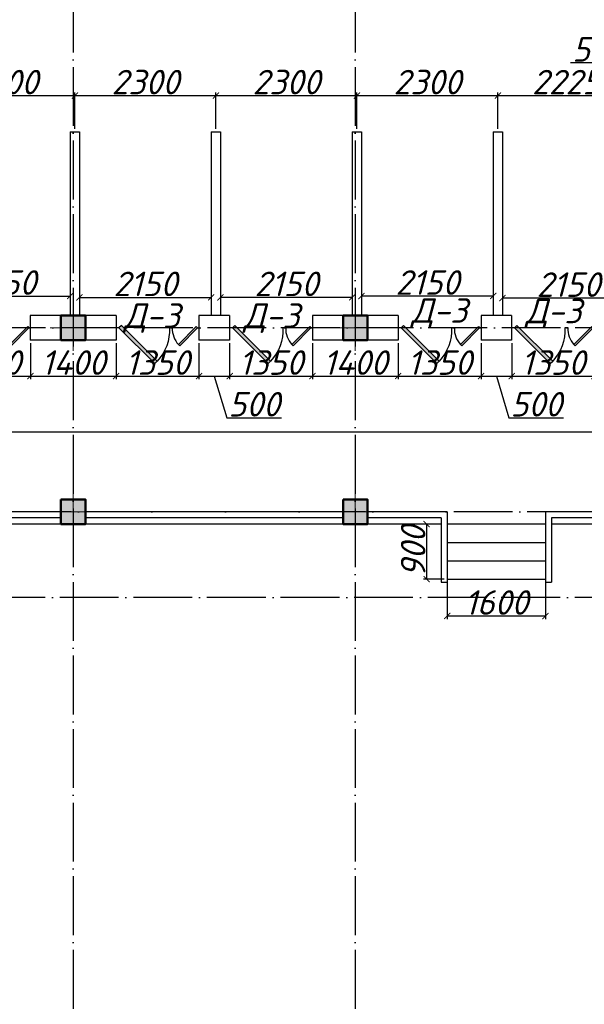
# Model space of a CAD drawing. Header units: millimetres. Extents: x 1112040 to 6903494, y -332921 to -150905.
# Tile 61 of 153: x 1554368 to 1563576, y -194557 to -178494. Entities that reach past the tile are written whole.
import ezdxf

# ---------------------------------------------------------------- set-up
doc = ezdxf.new("R2010")
doc.units = ezdxf.units.MM
doc.linetypes.add('ACAD_ISO04W100', pattern=[30, 24, -3, 0, -3])
doc.layers.add('kolonn', color=7, linetype='Continuous')
doc.layers.add('os', color=253, linetype='Continuous')
doc.styles.get("Standard").update_dxf_attribs({"font": 'isocpeui.ttf'})
doc.dimstyles.new('ISO-25', dxfattribs={"dimtxt": 400, "dimasz": 100, "dimexe": 50, "dimexo": 50, "dimgap": 20, "dimtad": 1, "dimdec": 0, "dimtxsty": 'Standard', "dimblk": 'ARCHTICK', "dimcen": 20, "dimclrd": 1, "dimclre": 1, "dimadec": 0, "dimazin": 0, "dimtfac": 1, "dimtdec": 0, "dimtmove": 0, "dimatfit": 3, "dimldrblk": 'ARCHTICK', "dimfxl": 1, "dimarcsym": 0})

# ---------------------------------------------------------------- blocks, each defined once
blk = doc.blocks.new('ghsdd')
at = {"ltscale": 50}
h = blk.add_hatch(color=256, dxfattribs=at)
h.paths.add_polyline_path([(0, 200), (-200, 200), (-200, 0), (0, 0)])
h.paths.add_polyline_path([(200, 0), (200, 200), (0, 200), (0, 0)])
h.paths.add_polyline_path([(0, 0), (-200, 0), (-200, -200), (0, -200)])
h.paths.add_polyline_path([(0, 0), (0, -200), (200, -200), (200, 0)])
at = {"lineweight": 0}
for p, q in [((0, -374), (0, 374)), ((-374, 0), (374, 0))]:
    blk.add_line(p, q, dxfattribs=at)
at = {"lineweight": 50, "ltscale": 50}
blk.add_lwpolyline([(200, 200), (200, -200), (-200, -200), (-200, 200), (200, 200)], dxfattribs=at)
blk = doc.blocks.new('jfgjhsdf')
blk.add_hatch(color=1).paths.add_polyline_path([(-593, 731), (-637, 687), (0, 50), (44, 94)])
at = {"color": 1}
for p, q in [((0, 1000), (0, 950)), ((0, 50), (0, 0))]:
    blk.add_line(p, q, dxfattribs=at)
blk.add_lwpolyline([(0, 50), (-637, 687), (-593, 731), (44, 94), (0, 50)], dxfattribs=at)
blk.add_arc((-33, 130), 821, 87.662, 132.9147, dxfattribs=at)
blk = doc.blocks.new('_ArchTick')
at = {"color": 0, "linetype": 'ByBlock', "const_width": 0.15}
blk.add_lwpolyline([(-0.5, -0.5), (0.5, 0.5)], dxfattribs=at)
blk = doc.blocks.new('*D2543')
at = {"color": 1, "lineweight": -2, "transparency": 16777216}
for p, q in [((1562242, -182939), (1562242, -183086)), ((1564392, -182939), (1564392, -183086)), ((1564392, -183036), (1562242, -183036))]:
    blk.add_line(p, q, dxfattribs=at)
at = {"color": 1, "lineweight": -2, "transparency": 16777216, "xscale": 100, "yscale": 100, "zscale": 100, "rotation": 180}
blk.add_blockref('_ArchTick', (1562242, -183036), dxfattribs=at)
at = {"color": 1, "lineweight": -2, "transparency": 16777216, "xscale": 100, "yscale": 100, "zscale": 100}
blk.add_blockref('_ArchTick', (1564392, -183036), dxfattribs=at)
at = {"color": 0, "transparency": 16777216, "insert": (1563317, -182816), "char_height": 400, "attachment_point": 5}
blk.add_mtext('2150', dxfattribs=at)
blk = doc.blocks.new('*D2544')
at = {"color": 1, "lineweight": -2, "transparency": 16777216}
for p, q in [((1559942, -182679), (1559942, -183052)), ((1562092, -182679), (1562092, -183052)), ((1562092, -183002), (1559942, -183002))]:
    blk.add_line(p, q, dxfattribs=at)
at = {"color": 1, "lineweight": -2, "transparency": 16777216, "xscale": 100, "yscale": 100, "zscale": 100, "rotation": 180}
blk.add_blockref('_ArchTick', (1559942, -183002), dxfattribs=at)
at = {"color": 1, "lineweight": -2, "transparency": 16777216, "xscale": 100, "yscale": 100, "zscale": 100}
blk.add_blockref('_ArchTick', (1562092, -183002), dxfattribs=at)
at = {"color": 0, "transparency": 16777216, "insert": (1561017, -182782), "char_height": 400, "attachment_point": 5}
blk.add_mtext('2150', dxfattribs=at)
blk = doc.blocks.new('*D2545')
at = {"color": 1, "lineweight": -2, "transparency": 16777216}
for p, q in [((1559792, -182736), (1559792, -183074)), ((1557642, -182905), (1557642, -183074)), ((1559792, -183024), (1557642, -183024))]:
    blk.add_line(p, q, dxfattribs=at)
at = {"color": 1, "lineweight": -2, "transparency": 16777216, "xscale": 100, "yscale": 100, "zscale": 100, "rotation": 180}
blk.add_blockref('_ArchTick', (1557642, -183024), dxfattribs=at)
at = {"color": 1, "lineweight": -2, "transparency": 16777216, "xscale": 100, "yscale": 100, "zscale": 100}
blk.add_blockref('_ArchTick', (1559792, -183024), dxfattribs=at)
at = {"color": 0, "transparency": 16777216, "insert": (1558717, -182804), "char_height": 400, "attachment_point": 5}
blk.add_mtext('2150', dxfattribs=at)
blk = doc.blocks.new('*D2445')
at = {"color": 1, "lineweight": -2, "transparency": 16777216}
for p, q in [((1553042, -182679), (1553042, -183052)), ((1555192, -182679), (1555192, -183052)), ((1553042, -183002), (1555192, -183002))]:
    blk.add_line(p, q, dxfattribs=at)
at = {"color": 1, "lineweight": -2, "transparency": 16777216, "xscale": 100, "yscale": 100, "zscale": 100, "rotation": 180}
blk.add_blockref('_ArchTick', (1553042, -183002), dxfattribs=at)
at = {"color": 1, "lineweight": -2, "transparency": 16777216, "xscale": 100, "yscale": 100, "zscale": 100}
blk.add_blockref('_ArchTick', (1555192, -183002), dxfattribs=at)
at = {"color": 0, "transparency": 16777216, "insert": (1554117, -182782), "char_height": 400, "attachment_point": 5}
blk.add_mtext('2150', dxfattribs=at)
blk = doc.blocks.new('*D2446')
at = {"color": 1, "lineweight": -2, "transparency": 16777216}
for p, q in [((1555342, -182736), (1555342, -183074)), ((1557492, -182905), (1557492, -183074)), ((1555342, -183024), (1557492, -183024))]:
    blk.add_line(p, q, dxfattribs=at)
at = {"color": 1, "lineweight": -2, "transparency": 16777216, "xscale": 100, "yscale": 100, "zscale": 100, "rotation": 180}
blk.add_blockref('_ArchTick', (1555342, -183024), dxfattribs=at)
at = {"color": 1, "lineweight": -2, "transparency": 16777216, "xscale": 100, "yscale": 100, "zscale": 100}
blk.add_blockref('_ArchTick', (1557492, -183024), dxfattribs=at)
at = {"color": 0, "transparency": 16777216, "insert": (1556417, -182804), "char_height": 400, "attachment_point": 5}
blk.add_mtext('2150', dxfattribs=at)
blk = doc.blocks.new('*D2702')
at = {"color": 1, "lineweight": -2, "transparency": 16777216}
for p, q in [((1561192, -186722), (1560955, -186722)), ((1561005, -186722), (1561005, -187622)), ((1561292, -187622), (1560955, -187622))]:
    blk.add_line(p, q, dxfattribs=at)
at = {"color": 1, "lineweight": -2, "transparency": 16777216, "xscale": 100, "yscale": 100, "zscale": 100}
for p, rotation in [((1561005, -186722), 90), ((1561005, -187622), 270)]:
    blk.add_blockref('_ArchTick', p, dxfattribs=dict(at, rotation=rotation))
at = {"color": 0, "transparency": 16777216, "insert": (1560785, -187172), "char_height": 400, "attachment_point": 5, "rotation": 90}
blk.add_mtext('900', dxfattribs=at)
blk = doc.blocks.new('*D2703')
at = {"color": 1, "lineweight": -2, "transparency": 16777216}
for p, q in [((1561342, -187672), (1561342, -188272)), ((1562942, -187672), (1562942, -188272)), ((1561342, -188222), (1562942, -188222))]:
    blk.add_line(p, q, dxfattribs=at)
at = {"color": 1, "lineweight": -2, "transparency": 16777216, "xscale": 100, "yscale": 100, "zscale": 100, "rotation": 180}
blk.add_blockref('_ArchTick', (1561342, -188222), dxfattribs=at)
at = {"color": 1, "lineweight": -2, "transparency": 16777216, "xscale": 100, "yscale": 100, "zscale": 100}
blk.add_blockref('_ArchTick', (1562942, -188222), dxfattribs=at)
at = {"color": 0, "transparency": 16777216, "insert": (1562142, -188002), "char_height": 400, "attachment_point": 5}
blk.add_mtext('1600', dxfattribs=at)
blk = doc.blocks.new('*D2705')
at = {"color": 1, "lineweight": -2, "transparency": 16777216}
for p, q in [((1565742, -184135), (1565742, -185272)), ((1536542, -184472), (1536542, -185272)), ((1565742, -185222), (1536542, -185222))]:
    blk.add_line(p, q, dxfattribs=at)
at = {"color": 1, "lineweight": -2, "transparency": 16777216, "xscale": 100, "yscale": 100, "zscale": 100, "rotation": 180}
blk.add_blockref('_ArchTick', (1536542, -185222), dxfattribs=at)
at = {"color": 1, "lineweight": -2, "transparency": 16777216, "xscale": 100, "yscale": 100, "zscale": 100}
blk.add_blockref('_ArchTick', (1565742, -185222), dxfattribs=at)
at = {"color": 0, "transparency": 16777216, "insert": (1551142, -185002), "char_height": 400, "attachment_point": 5}
blk.add_mtext('29200', dxfattribs=at)
blk = doc.blocks.new('*D2943')
at = {"color": 1, "lineweight": -2, "transparency": 16777216}
for p, q in [((1553192, -183772), (1553192, -184358)), ((1554542, -183772), (1554542, -184358)), ((1553192, -184308), (1554542, -184308))]:
    blk.add_line(p, q, dxfattribs=at)
at = {"color": 1, "lineweight": -2, "transparency": 16777216, "xscale": 100, "yscale": 100, "zscale": 100, "rotation": 180}
blk.add_blockref('_ArchTick', (1553192, -184308), dxfattribs=at)
at = {"color": 1, "lineweight": -2, "transparency": 16777216, "xscale": 100, "yscale": 100, "zscale": 100}
blk.add_blockref('_ArchTick', (1554542, -184308), dxfattribs=at)
at = {"color": 0, "transparency": 16777216, "insert": (1553867, -184088), "char_height": 400, "attachment_point": 5}
blk.add_mtext('1350', dxfattribs=at)
blk = doc.blocks.new('*D2944')
at = {"color": 1, "lineweight": -2, "transparency": 16777216}
for p, q in [((1554542, -183772), (1554542, -184358)), ((1555942, -183772), (1555942, -184358)), ((1554542, -184308), (1555942, -184308))]:
    blk.add_line(p, q, dxfattribs=at)
at = {"color": 1, "lineweight": -2, "transparency": 16777216, "xscale": 100, "yscale": 100, "zscale": 100, "rotation": 180}
blk.add_blockref('_ArchTick', (1554542, -184308), dxfattribs=at)
at = {"color": 1, "lineweight": -2, "transparency": 16777216, "xscale": 100, "yscale": 100, "zscale": 100}
blk.add_blockref('_ArchTick', (1555942, -184308), dxfattribs=at)
at = {"color": 0, "transparency": 16777216, "insert": (1555242, -184088), "char_height": 400, "attachment_point": 5}
blk.add_mtext('1400', dxfattribs=at)
blk = doc.blocks.new('*D2945')
at = {"color": 1, "lineweight": -2, "transparency": 16777216}
for p, q in [((1555942, -183772), (1555942, -184358)), ((1557292, -183772), (1557292, -184358)), ((1555942, -184308), (1557292, -184308))]:
    blk.add_line(p, q, dxfattribs=at)
at = {"color": 1, "lineweight": -2, "transparency": 16777216, "xscale": 100, "yscale": 100, "zscale": 100, "rotation": 180}
blk.add_blockref('_ArchTick', (1555942, -184308), dxfattribs=at)
at = {"color": 1, "lineweight": -2, "transparency": 16777216, "xscale": 100, "yscale": 100, "zscale": 100}
blk.add_blockref('_ArchTick', (1557292, -184308), dxfattribs=at)
at = {"color": 0, "transparency": 16777216, "insert": (1556617, -184088), "char_height": 400, "attachment_point": 5}
blk.add_mtext('1350', dxfattribs=at)
blk = doc.blocks.new('*D2946')
at = {"color": 1, "lineweight": -2, "transparency": 16777216}
for p, q in [((1557292, -183772), (1557292, -184358)), ((1557792, -183772), (1557792, -184358)), ((1557292, -184308), (1557792, -184308)), ((1557542, -184308), (1557746, -184988)), ((1557746, -184988), (1558636, -184988))]:
    blk.add_line(p, q, dxfattribs=at)
at = {"color": 1, "lineweight": -2, "transparency": 16777216, "xscale": 100, "yscale": 100, "zscale": 100, "rotation": 180}
blk.add_blockref('_ArchTick', (1557292, -184308), dxfattribs=at)
at = {"color": 1, "lineweight": -2, "transparency": 16777216, "xscale": 100, "yscale": 100, "zscale": 100}
blk.add_blockref('_ArchTick', (1557792, -184308), dxfattribs=at)
at = {"color": 0, "transparency": 16777216, "insert": (1558191, -184768), "char_height": 400, "attachment_point": 5}
blk.add_mtext('500', dxfattribs=at)
blk = doc.blocks.new('*D2947')
at = {"color": 1, "lineweight": -2, "transparency": 16777216}
for p, q in [((1557792, -183772), (1557792, -184358)), ((1559142, -183772), (1559142, -184358)), ((1557792, -184308), (1559142, -184308))]:
    blk.add_line(p, q, dxfattribs=at)
at = {"color": 1, "lineweight": -2, "transparency": 16777216, "xscale": 100, "yscale": 100, "zscale": 100, "rotation": 180}
blk.add_blockref('_ArchTick', (1557792, -184308), dxfattribs=at)
at = {"color": 1, "lineweight": -2, "transparency": 16777216, "xscale": 100, "yscale": 100, "zscale": 100}
blk.add_blockref('_ArchTick', (1559142, -184308), dxfattribs=at)
at = {"color": 0, "transparency": 16777216, "insert": (1558467, -184088), "char_height": 400, "attachment_point": 5}
blk.add_mtext('1350', dxfattribs=at)
blk = doc.blocks.new('*D2948')
at = {"color": 1, "lineweight": -2, "transparency": 16777216}
for p, q in [((1559142, -183772), (1559142, -184358)), ((1560542, -183772), (1560542, -184358)), ((1559142, -184308), (1560542, -184308))]:
    blk.add_line(p, q, dxfattribs=at)
at = {"color": 1, "lineweight": -2, "transparency": 16777216, "xscale": 100, "yscale": 100, "zscale": 100, "rotation": 180}
blk.add_blockref('_ArchTick', (1559142, -184308), dxfattribs=at)
at = {"color": 1, "lineweight": -2, "transparency": 16777216, "xscale": 100, "yscale": 100, "zscale": 100}
blk.add_blockref('_ArchTick', (1560542, -184308), dxfattribs=at)
at = {"color": 0, "transparency": 16777216, "insert": (1559842, -184088), "char_height": 400, "attachment_point": 5}
blk.add_mtext('1400', dxfattribs=at)
blk = doc.blocks.new('*D2949')
at = {"color": 1, "lineweight": -2, "transparency": 16777216}
for p, q in [((1560542, -183772), (1560542, -184358)), ((1561892, -183772), (1561892, -184358)), ((1560542, -184308), (1561892, -184308))]:
    blk.add_line(p, q, dxfattribs=at)
at = {"color": 1, "lineweight": -2, "transparency": 16777216, "xscale": 100, "yscale": 100, "zscale": 100, "rotation": 180}
blk.add_blockref('_ArchTick', (1560542, -184308), dxfattribs=at)
at = {"color": 1, "lineweight": -2, "transparency": 16777216, "xscale": 100, "yscale": 100, "zscale": 100}
blk.add_blockref('_ArchTick', (1561892, -184308), dxfattribs=at)
at = {"color": 0, "transparency": 16777216, "insert": (1561217, -184088), "char_height": 400, "attachment_point": 5}
blk.add_mtext('1350', dxfattribs=at)
blk = doc.blocks.new('*D2950')
at = {"color": 1, "lineweight": -2, "transparency": 16777216}
for p, q in [((1561892, -183772), (1561892, -184358)), ((1562392, -183772), (1562392, -184358)), ((1561892, -184308), (1562392, -184308)), ((1562142, -184308), (1562346, -184988)), ((1562346, -184988), (1563236, -184988))]:
    blk.add_line(p, q, dxfattribs=at)
at = {"color": 1, "lineweight": -2, "transparency": 16777216, "xscale": 100, "yscale": 100, "zscale": 100, "rotation": 180}
blk.add_blockref('_ArchTick', (1561892, -184308), dxfattribs=at)
at = {"color": 1, "lineweight": -2, "transparency": 16777216, "xscale": 100, "yscale": 100, "zscale": 100}
blk.add_blockref('_ArchTick', (1562392, -184308), dxfattribs=at)
at = {"color": 0, "transparency": 16777216, "insert": (1562791, -184768), "char_height": 400, "attachment_point": 5}
blk.add_mtext('500', dxfattribs=at)
blk = doc.blocks.new('*D2951')
at = {"color": 1, "lineweight": -2, "transparency": 16777216}
for p, q in [((1562392, -183772), (1562392, -184358)), ((1563742, -183772), (1563742, -184358)), ((1562392, -184308), (1563742, -184308))]:
    blk.add_line(p, q, dxfattribs=at)
at = {"color": 1, "lineweight": -2, "transparency": 16777216, "xscale": 100, "yscale": 100, "zscale": 100, "rotation": 180}
blk.add_blockref('_ArchTick', (1562392, -184308), dxfattribs=at)
at = {"color": 1, "lineweight": -2, "transparency": 16777216, "xscale": 100, "yscale": 100, "zscale": 100}
blk.add_blockref('_ArchTick', (1563742, -184308), dxfattribs=at)
at = {"color": 0, "transparency": 16777216, "insert": (1563067, -184088), "char_height": 400, "attachment_point": 5}
blk.add_mtext('1350', dxfattribs=at)
blk = doc.blocks.new('*D2963')
at = {"color": 1, "lineweight": -2, "transparency": 16777216}
for p, q in [((1552967, -180272), (1552967, -179682)), ((1552967, -179732), (1555267, -179732)), ((1555267, -180272), (1555267, -179682))]:
    blk.add_line(p, q, dxfattribs=at)
at = {"color": 1, "lineweight": -2, "transparency": 16777216, "xscale": 100, "yscale": 100, "zscale": 100, "rotation": 180}
blk.add_blockref('_ArchTick', (1552967, -179732), dxfattribs=at)
at = {"color": 1, "lineweight": -2, "transparency": 16777216, "xscale": 100, "yscale": 100, "zscale": 100}
blk.add_blockref('_ArchTick', (1555267, -179732), dxfattribs=at)
at = {"color": 0, "transparency": 16777216, "insert": (1554117, -179512), "char_height": 400, "attachment_point": 5}
blk.add_mtext('2300', dxfattribs=at)
blk = doc.blocks.new('*D2964')
at = {"color": 1, "lineweight": -2, "transparency": 16777216}
for p, q in [((1555267, -180272), (1555267, -179682)), ((1555267, -179732), (1557567, -179732)), ((1557567, -180272), (1557567, -179682))]:
    blk.add_line(p, q, dxfattribs=at)
at = {"color": 1, "lineweight": -2, "transparency": 16777216, "xscale": 100, "yscale": 100, "zscale": 100, "rotation": 180}
blk.add_blockref('_ArchTick', (1555267, -179732), dxfattribs=at)
at = {"color": 1, "lineweight": -2, "transparency": 16777216, "xscale": 100, "yscale": 100, "zscale": 100}
blk.add_blockref('_ArchTick', (1557567, -179732), dxfattribs=at)
at = {"color": 0, "transparency": 16777216, "insert": (1556417, -179512), "char_height": 400, "attachment_point": 5}
blk.add_mtext('2300', dxfattribs=at)
blk = doc.blocks.new('*D2965')
at = {"color": 1, "lineweight": -2, "transparency": 16777216}
for p, q in [((1557567, -180272), (1557567, -179682)), ((1557567, -179732), (1559867, -179732)), ((1559867, -180272), (1559867, -179682))]:
    blk.add_line(p, q, dxfattribs=at)
at = {"color": 1, "lineweight": -2, "transparency": 16777216, "xscale": 100, "yscale": 100, "zscale": 100, "rotation": 180}
blk.add_blockref('_ArchTick', (1557567, -179732), dxfattribs=at)
at = {"color": 1, "lineweight": -2, "transparency": 16777216, "xscale": 100, "yscale": 100, "zscale": 100}
blk.add_blockref('_ArchTick', (1559867, -179732), dxfattribs=at)
at = {"color": 0, "transparency": 16777216, "insert": (1558717, -179512), "char_height": 400, "attachment_point": 5}
blk.add_mtext('2300', dxfattribs=at)
blk = doc.blocks.new('*D2966')
at = {"color": 1, "lineweight": -2, "transparency": 16777216}
for p, q in [((1559867, -180272), (1559867, -179682)), ((1559867, -179732), (1562167, -179732)), ((1562167, -180272), (1562167, -179682))]:
    blk.add_line(p, q, dxfattribs=at)
at = {"color": 1, "lineweight": -2, "transparency": 16777216, "xscale": 100, "yscale": 100, "zscale": 100, "rotation": 180}
blk.add_blockref('_ArchTick', (1559867, -179732), dxfattribs=at)
at = {"color": 1, "lineweight": -2, "transparency": 16777216, "xscale": 100, "yscale": 100, "zscale": 100}
blk.add_blockref('_ArchTick', (1562167, -179732), dxfattribs=at)
at = {"color": 0, "transparency": 16777216, "insert": (1561017, -179512), "char_height": 400, "attachment_point": 5}
blk.add_mtext('2300', dxfattribs=at)
blk = doc.blocks.new('*D2967')
at = {"color": 1, "lineweight": -2, "transparency": 16777216}
for p, q in [((1562167, -180272), (1562167, -179682)), ((1562167, -179732), (1564392, -179732)), ((1564392, -180272), (1564392, -179682))]:
    blk.add_line(p, q, dxfattribs=at)
at = {"color": 1, "lineweight": -2, "transparency": 16777216, "xscale": 100, "yscale": 100, "zscale": 100, "rotation": 180}
blk.add_blockref('_ArchTick', (1562167, -179732), dxfattribs=at)
at = {"color": 1, "lineweight": -2, "transparency": 16777216, "xscale": 100, "yscale": 100, "zscale": 100}
blk.add_blockref('_ArchTick', (1564392, -179732), dxfattribs=at)
at = {"color": 0, "transparency": 16777216, "insert": (1563279, -179512), "char_height": 400, "attachment_point": 5}
blk.add_mtext('2225', dxfattribs=at)
blk = doc.blocks.new('*D2968')
at = {"color": 1, "lineweight": -2, "transparency": 16777216}
for p, q in [((1564243, -179199), (1563353, -179199)), ((1564642, -179732), (1564243, -179199)), ((1564392, -180272), (1564392, -179682)), ((1564392, -179732), (1564892, -179732)), ((1564892, -180272), (1564892, -179682))]:
    blk.add_line(p, q, dxfattribs=at)
at = {"color": 1, "lineweight": -2, "transparency": 16777216, "xscale": 100, "yscale": 100, "zscale": 100, "rotation": 180}
blk.add_blockref('_ArchTick', (1564392, -179732), dxfattribs=at)
at = {"color": 1, "lineweight": -2, "transparency": 16777216, "xscale": 100, "yscale": 100, "zscale": 100}
blk.add_blockref('_ArchTick', (1564892, -179732), dxfattribs=at)
at = {"color": 0, "transparency": 16777216, "insert": (1563798, -178979), "char_height": 400, "attachment_point": 5}
blk.add_mtext('500', dxfattribs=at)

msp = doc.modelspace()

# ---------------------------------------------------------------- linework, layer by layer
at = {"lineweight": 30}
for p, q in [((1555191.8, -180321.9), (1555191.8, -183321.9)), ((1555191.8, -180321.9), (1555341.8, -180321.9)), ((1555341.8, -180321.9), (1555341.8, -183321.9)), ((1557491.8, -180321.9), (1557641.8, -180321.9)), ((1557491.8, -180321.9), (1557491.8, -183321.9)), ((1557641.8, -180321.9), (1557641.8, -183321.9)), ((1559791.8, -180321.9), (1559791.8, -183321.9)), ((1559791.8, -180321.9), (1559941.8, -180321.9)), ((1559941.8, -180321.9), (1559941.8, -183321.9)), ((1562091.8, -180321.9), (1562241.8, -180321.9)), ((1562091.8, -180321.9), (1562091.8, -183321.9)), ((1562241.8, -180321.9), (1562241.8, -183321.9)), ((1555941.8, -183321.9), (1554541.8, -183321.9)), ((1554541.8, -183321.9), (1554541.8, -183721.9)), ((1555941.8, -183321.9), (1555941.8, -183721.9)), ((1557791.8, -183321.9), (1557291.8, -183321.9)), ((1557291.8, -183321.9), (1557291.8, -183721.9)), ((1557791.8, -183321.9), (1557791.8, -183721.9)), ((1560541.8, -183321.9), (1559141.8, -183321.9)), ((1559141.8, -183321.9), (1559141.8, -183721.9)), ((1560541.8, -183321.9), (1560541.8, -183721.9)), ((1562391.8, -183321.9), (1561891.8, -183321.9)), ((1561891.8, -183321.9), (1561891.8, -183721.9)), ((1562391.8, -183321.9), (1562391.8, -183721.9)), ((1555941.8, -183721.9), (1554541.8, -183721.9)), ((1557791.8, -183721.9), (1557291.8, -183721.9)), ((1560541.8, -183721.9), (1559141.8, -183721.9)), ((1562391.8, -183721.9), (1561891.8, -183721.9))]:
    msp.add_line(p, q, dxfattribs=at)
at = {"color": 1}
for p, q in [((1561241.8, -186621.9), (1561241.8, -187671.9)), ((1561341.8, -186521.9), (1561341.8, -187671.9)), ((1562941.8, -186521.9), (1562941.8, -187671.9)), ((1563041.8, -186621.9), (1563041.8, -187671.9)), ((1561241.8, -187671.9), (1561341.8, -187671.9)), ((1562941.8, -187671.9), (1563041.8, -187671.9))]:
    msp.add_line(p, q, dxfattribs=at)
for p, q in [((1561341.8, -187021.9), (1562941.8, -187021.9)), ((1561341.8, -187321.9), (1562941.8, -187321.9)), ((1561341.8, -187621.9), (1562941.8, -187621.9))]:
    msp.add_line(p, q)
at = {"lineweight": 30}
for points in [[(1555041.8, -186721.9), (1555441.8, -186721.9), (1555441.8, -186321.9), (1555041.8, -186321.9)], [(1559641.8, -186721.9), (1560041.8, -186721.9), (1560041.8, -186321.9), (1559641.8, -186321.9)]]:
    msp.add_lwpolyline(points, close=True, dxfattribs=at)
at = {"color": 1}
for points in [[(1555041.8, -186521.9), (1550841.8, -186521.9)], [(1555041.8, -186621.9), (1550841.8, -186621.9)], [(1559641.8, -186521.9), (1555441.8, -186521.9)], [(1559641.8, -186621.9), (1555441.8, -186621.9)], [(1561341.8, -186521.9), (1560041.8, -186521.9)], [(1561241.8, -186621.9), (1560041.8, -186621.9)], [(1564241.8, -186521.9), (1562941.8, -186521.9)], [(1564241.8, -186621.9), (1563041.8, -186621.9)]]:
    msp.add_lwpolyline(points, dxfattribs=at)
for points in [[(1561241.8, -186721.9), (1541641.8, -186721.9), (1541641.8, -191121.9), (1542341.8, -191121.9), (1542341.8, -196321.9), (1541641.8, -196321.9), (1541641.8, -203721.9)], [(1562941.8, -186721.9), (1561341.8, -186721.9)], [(1565741.8, -186721.9), (1563041.8, -186721.9)]]:
    msp.add_lwpolyline(points)
at = {"layer": 'os', "linetype": 'ACAD_ISO04W100', "ltscale": 40}
for p, q in [((1555241.8, -164865.7), (1555241.8, -226089.4)), ((1559841.8, -164865.7), (1559841.8, -226089.4)), ((1566790.3, -183521.9), (1484191.9, -183521.9)), ((1575607.2, -186521.9), (1484191.9, -186521.9)), ((1570383, -187921.9), (1484191.9, -187921.9))]:
    msp.add_line(p, q, dxfattribs=at)

# ---------------------------------------------------------------- block references
for p, xscale, yscale, zscale, rotation in [((1554541.8, -183521.9), 0.4575789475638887, 0.4575789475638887, 0.4575789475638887, 90), ((1555941.8, -183521.9), -0.9151578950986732, 0.9151578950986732, 0.9151578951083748, 270), ((1557291.8, -183521.9), 0.4575789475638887, 0.4575789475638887, 0.4575789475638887, 90), ((1557791.8, -183521.9), -0.9151578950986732, 0.9151578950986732, 0.9151578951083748, 270), ((1559141.8, -183521.9), 0.4575789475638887, 0.4575789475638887, 0.4575789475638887, 90), ((1560541.8, -183521.9), -0.9151578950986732, 0.9151578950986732, 0.9151578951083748, 270), ((1561891.8, -183521.9), 0.4575789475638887, 0.4575789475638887, 0.4575789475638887, 90), ((1562391.8, -183521.9), -0.9151578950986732, 0.9151578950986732, 0.9151578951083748, 270), ((1563741.8, -183521.9), 0.4575789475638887, 0.4575789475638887, 0.4575789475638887, 90)]:
    msp.add_blockref('jfgjhsdf', p, dxfattribs=dict(xscale=xscale, yscale=yscale, zscale=zscale, rotation=rotation))
at = {"layer": 'kolonn', "xscale": -1}
for p in [(1555241.8, -183521.9), (1559841.8, -183521.9), (1555241.8, -186521.9), (1559841.8, -186521.9)]:
    msp.add_blockref('ghsdd', p, dxfattribs=at)

# ---------------------------------------------------------------- texts
at = {"color": 1}
for p in [(1556068.5, -183521.9), (1558019, -183521.9), (1560755.1, -183438.7), (1562617.3, -183446.5)]:
    msp.add_text('Д-3', height=400, dxfattribs=at).set_placement(p)

# ---------------------------------------------------------------- dimensions: what is measured, and where the dimension line sits
dim = msp.add_linear_dim(base=(1564891.8, -179732.3), p1=(1564391.8, -180321.9), p2=(1564891.8, -180321.9), dimstyle='ISO-25', override={"dimtmove": 1})
dim.commit()
dim.dimension.update_dxf_attribs({"geometry": '*D2968', "text_midpoint": (1564222.6, -179199.1), "dimtype": 160})
for base, p1, p2, picture, middle in [((1555266.8, -179732.3), (1552966.8, -180321.9), (1555266.8, -180321.9), '*D2963', (1554116.8, -179512.3)), ((1557566.8, -179732.3), (1555266.8, -180321.9), (1557566.8, -180321.9), '*D2964', (1556416.8, -179512.3)), ((1559866.8, -179732.3), (1557566.8, -180321.9), (1559866.8, -180321.9), '*D2965', (1558716.8, -179512.3)), ((1562166.8, -179732.3), (1559866.8, -180321.9), (1562166.8, -180321.9), '*D2966', (1561016.8, -179512.3)), ((1564391.8, -179732.3), (1562166.8, -180321.9), (1564391.8, -180321.9), '*D2967', (1563279.3, -179512.3)), ((1554541.8, -184308.3), (1553191.8, -183721.9), (1554541.8, -183721.9), '*D2943', (1553866.8, -184088.3)), ((1555941.8, -184308.3), (1554541.8, -183721.9), (1555941.8, -183721.9), '*D2944', (1555241.8, -184088.3)), ((1557291.8, -184308.3), (1555941.8, -183721.9), (1557291.8, -183721.9), '*D2945', (1556616.8, -184088.3)), ((1557791.8, -184308.3), (1557291.8, -183721.9), (1557791.8, -183721.9), '*D2946', (1557765.8, -184768.3)), ((1559141.8, -184308.3), (1557791.8, -183721.9), (1559141.8, -183721.9), '*D2947', (1558466.8, -184088.3)), ((1560541.8, -184308.3), (1559141.8, -183721.9), (1560541.8, -183721.9), '*D2948', (1559841.8, -184088.3)), ((1561891.8, -184308.3), (1560541.8, -183721.9), (1561891.8, -183721.9), '*D2949', (1561216.8, -184088.3)), ((1562391.8, -184308.3), (1561891.8, -183721.9), (1562391.8, -183721.9), '*D2950', (1562365.8, -184768.3)), ((1563741.8, -184308.3), (1562391.8, -183721.9), (1563741.8, -183721.9), '*D2951', (1563066.8, -184088.3))]:
    dim = msp.add_linear_dim(base=base, p1=p1, p2=p2, dimstyle='ISO-25', override={"dimtmove": 1})
    dim.commit()
    dim.dimension.update_dxf_attribs({"geometry": picture, "text_midpoint": middle})
for base, p1, p2, angle, picture, middle in [((1555191.8, -183001.7), (1553041.8, -182629.3), (1555191.8, -182629.3), 180, '*D2445', (1554116.8, -182781.7)), ((1557491.8, -183024.3), (1555341.8, -182685.8), (1557491.8, -182855), 180, '*D2446', (1556416.8, -182804.3)), ((1561004.5, -187621.9), (1561241.8, -186721.9), (1561341.8, -187621.9), 90, '*D2702', (1560784.5, -187171.9))]:
    dim = msp.add_linear_dim(base=base, p1=p1, p2=p2, angle=angle, dimstyle='ISO-25')
    dim.commit()
    dim.dimension.update_dxf_attribs({"geometry": picture, "text_midpoint": middle})
for base, p1, p2, picture, middle in [((1557641.8, -183024.3), (1559791.8, -182685.8), (1557641.8, -182855), '*D2545', (1558716.8, -182804.3)), ((1559941.8, -183001.7), (1562091.8, -182629.3), (1559941.8, -182629.3), '*D2544', (1561016.8, -182781.7)), ((1562241.8, -183035.9), (1564391.8, -182889.2), (1562241.8, -182889.2), '*D2543', (1563316.8, -182815.9)), ((1536541.8, -185221.9), (1565741.8, -184084.7), (1536541.8, -184421.9), '*D2705', (1551141.8, -185001.9)), ((1562941.8, -188222.1), (1561341.8, -187621.9), (1562941.8, -187621.9), '*D2703', (1562141.8, -188002.1))]:
    dim = msp.add_linear_dim(base=base, p1=p1, p2=p2, dimstyle='ISO-25')
    dim.commit()
    dim.dimension.update_dxf_attribs({"geometry": picture, "text_midpoint": middle})

doc.saveas('drawing.dxf')
